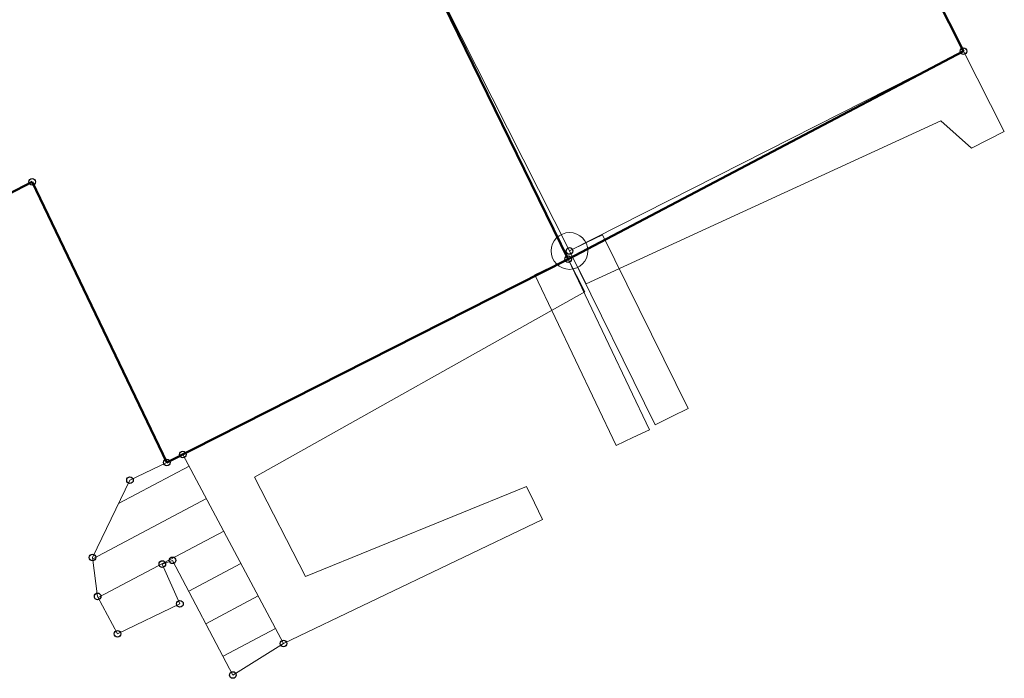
# Model space of a CAD drawing. Header units: metres. Extents: x 7504240 to 7504745, y 5782869 to 5783359.
# Tile 64 of 93: x 7504589 to 7504602, y 5783017 to 5783026. Entities that reach past the tile are written whole.
import ezdxf

# ---------------------------------------------------------------- set-up
doc = ezdxf.new("R2010")
doc.units = ezdxf.units.M
doc.header["$MEASUREMENT"] = 0
doc.linetypes.add('219-500', pattern=[0])
doc.layers.get('0').update_dxf_attribs({"color": 2, "linetype": 'CONTINUOUS', "lineweight": 5})
for name, color, linetype in [('202-punkt graniczny', 7, 'CONTINUOUS'), ('219-działka ewidencyjna', 7, 'CONTINUOUS'), ('312-budynek ewidencyjny', 7, 'CONTINUOUS'), ('352-schody', 7, 'CONTINUOUS'), ('Punkt budynku', 7, 'CONTINUOUS'), ('taras', 7, 'CONTINUOUS')]:
    doc.layers.add(name, color=color, linetype=linetype)

# ---------------------------------------------------------------- blocks, each defined once
blk = doc.blocks.new('202')
at = {"color": 0, "linetype": 'Continuous', "lineweight": 0}
blk.add_circle((0, 0), 0.25, dxfattribs=at)
blk = doc.blocks.new('PUNKTBUD')
at = {"color": 0}
blk.add_circle((0, 0), 0.045, dxfattribs=at)

msp = doc.modelspace()

# ---------------------------------------------------------------- linework, layer by layer
at = {"layer": '219-działka ewidencyjna', "color": 7, "linetype": '219-500', "lineweight": 18, "flags": 128}
for points in [[(7504591.69, 5783032.42), (7504596.53, 5783022.84)], [(7504597.695, 5783020.475), (7504596.53, 5783022.84)]]:
    msp.add_lwpolyline(points, dxfattribs=at)
at = {"layer": '312-budynek ewidencyjny', "color": 7, "linetype": 'Continuous', "lineweight": 50, "flags": 128}
for points in [[(7504597.05, 5783035.13), (7504601.89, 5783025.56)], [(7504591.72, 5783032.54), (7504596.51, 5783022.73)], [(7504596.51, 5783022.73), (7504591.72, 5783032.54)], [(7504601.89, 5783025.56), (7504596.51, 5783022.73)], [(7504589.22, 5783023.78), (7504587.89, 5783023.09)], [(7504591.05, 5783019.96), (7504589.22, 5783023.78)], [(7504596.51, 5783022.73), (7504591.05, 5783019.96)]]:
    msp.add_lwpolyline(points, dxfattribs=at)
at = {"layer": '352-schody', "color": 7, "linetype": 'Continuous', "lineweight": 18, "flags": 128}
msp.add_lwpolyline([(7504590.38, 5783017.63), (7504590.11, 5783018.14), (7504590.04, 5783018.67), (7504590.55, 5783019.72), (7504591.05, 5783019.96), (7504591.27, 5783020.07), (7504592.64, 5783017.5), (7504591.95, 5783017.07), (7504591.13, 5783018.63), (7504590.99, 5783018.58), (7504591.23, 5783018.04)], close=True, dxfattribs=at)
msp.add_lwpolyline([(7504590.38, 5783017.63), (7504590.11, 5783018.14), (7504590.04, 5783018.67), (7504590.55, 5783019.72), (7504591.05, 5783019.96), (7504591.27, 5783020.07), (7504592.64, 5783017.5), (7504591.95, 5783017.07), (7504591.13, 5783018.63), (7504590.99, 5783018.58), (7504591.23, 5783018.04)], close=True, dxfattribs=at)
for points in [[(7504591.354, 5783019.912), (7504590.396, 5783019.403)], [(7504591.59, 5783019.47), (7504590.043, 5783018.649)], [(7504591.825, 5783019.029), (7504590.119, 5783018.123)], [(7504592.06, 5783018.588), (7504591.35, 5783018.211)], [(7504592.295, 5783018.147), (7504591.583, 5783017.768)], [(7504592.531, 5783017.705), (7504591.816, 5783017.326)]]:
    msp.add_lwpolyline(points, dxfattribs=at)
at = {"layer": 'taras', "color": 0, "lineweight": 18}
for p, q in [((7504596.53, 5783022.84), (7504601.89, 5783025.56)), ((7504601.89, 5783025.56), (7504602.445, 5783024.466)), ((7504596.757, 5783022.394), (7504601.58, 5783024.61)), ((7504601.58, 5783024.61), (7504601.999, 5783024.24)), ((7504601.999, 5783024.24), (7504602.222, 5783024.353)), ((7504602.445, 5783024.466), (7504602.222, 5783024.353)), ((7504596.979, 5783023.061), (7504596.754, 5783022.951)), ((7504598.145, 5783020.697), (7504596.979, 5783023.061)), ((7504596.53, 5783022.84), (7504596.754, 5783022.951)), ((7504596.53, 5783022.84), (7504596.643, 5783022.617)), ((7504597.696, 5783020.476), (7504596.53, 5783022.84)), ((7504591.27, 5783020.07), (7504596.51, 5783022.73)), ((7504596.058, 5783022.515), (7504596.284, 5783022.623)), ((7504596.51, 5783022.73), (7504596.284, 5783022.623)), ((7504596.51, 5783022.73), (7504597.616, 5783020.408)), ((7504596.51, 5783022.73), (7504596.623, 5783022.507)), ((7504596.757, 5783022.394), (7504596.643, 5783022.617)), ((7504596.058, 5783022.515), (7504597.164, 5783020.193)), ((7504596.736, 5783022.284), (7504596.623, 5783022.507)), ((7504592.242, 5783019.763), (7504596.736, 5783022.284)), ((7504598.145, 5783020.697), (7504597.92, 5783020.587)), ((7504597.696, 5783020.476), (7504597.92, 5783020.587)), ((7504597.616, 5783020.408), (7504597.39, 5783020.3)), ((7504597.164, 5783020.193), (7504597.39, 5783020.3)), ((7504592.64, 5783017.5), (7504591.27, 5783020.07)), ((7504592.939, 5783018.411), (7504592.242, 5783019.763)), ((7504595.945, 5783019.637), (7504592.939, 5783018.411)), ((7504595.945, 5783019.637), (7504596.053, 5783019.411)), ((7504596.161, 5783019.186), (7504596.053, 5783019.411)), ((7504596.161, 5783019.186), (7504592.64, 5783017.5))]:
    msp.add_line(p, q, dxfattribs=at)

# ---------------------------------------------------------------- block references
at = {"layer": '202-punkt graniczny', "color": 7, "linetype": 'Continuous', "lineweight": 18}
msp.add_blockref('202', (7504596.53, 5783022.84), dxfattribs=at)
at = {"layer": 'Punkt budynku', "color": 5, "linetype": 'Continuous', "lineweight": 18}
for p in [(7504601.89, 5783025.56), (7504589.22, 5783023.78), (7504596.53, 5783022.84), (7504596.51, 5783022.73), (7504591.27, 5783020.07), (7504591.05, 5783019.96), (7504590.55, 5783019.72), (7504590.04, 5783018.67), (7504590.99, 5783018.58), (7504591.13, 5783018.63), (7504590.11, 5783018.14), (7504591.23, 5783018.04), (7504590.38, 5783017.63), (7504592.64, 5783017.5), (7504591.95, 5783017.07)]:
    msp.add_blockref('PUNKTBUD', p, dxfattribs=at)

doc.saveas('drawing.dxf')
